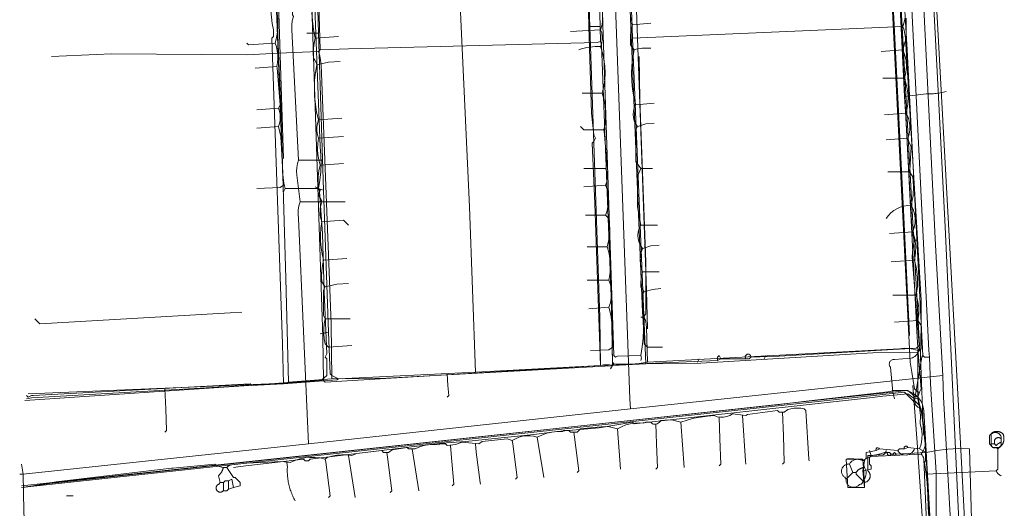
# Model space of a CAD drawing. Header units: inches. Extents: x 158416 to 160804, y 432611 to 437652.
# Tile 75 of 193: x 159041 to 159238, y 433882 to 433980. Entities that reach past the tile are written whole.
import ezdxf

# ---------------------------------------------------------------- set-up
doc = ezdxf.new("R2010")
doc.units = ezdxf.units.IN
doc.header["$MEASUREMENT"] = 0
doc.linetypes.add('COPIER_315', pattern=[0])
doc.linetypes.add('DASHDOT', pattern=[0])
for name, color, linetype in [('4.1-RIOOL-BESTAAND', 251, 'Continuous'), ('4.2-K&L-LAAGSPANNING', 10, 'Continuous'), ('4.2-K&L-LAGEDRUK GAS', 42, 'Continuous'), ('4.2-K&L-MIDDENSPANNING', 10, 'Continuous'), ('4.2-K&L-SIGNAAL KPN', 94, 'Continuous'), ('4.2-K&L-SIGNAAL UPC', 222, 'Continuous'), ('4.2-K&L-WATERLEIDING', 150, 'Continuous')]:
    doc.layers.add(name, color=color, linetype=linetype)

msp = doc.modelspace()

# ---------------------------------------------------------------- linework, layer by layer
at = {"layer": '4.1-RIOOL-BESTAAND', "linetype": 'COPIER_315', "lineweight": 0, "ltscale": 5}
msp.add_line((159097, 433951.67), (159101.67, 433951.67), dxfattribs=at)
for points in [[(159229.55, 433838.3, 0), (159225.82, 433904.34, 0), (159225.67, 433908.67, 0), (159224.18, 433934.66, 0), (159218.51, 434049.66, 0), (159217.33, 434076, 0), (159219.33, 434103.33, 0), (159219.49, 434106.99, 0), (159221.8, 434139.31, 0), (159224.77, 434147.97, 0), (159227.1, 434154.63, 0), (159228.2, 434158.69, 0), (159236, 434202.33, 0), (159236.85, 434204.57, 0), (159238, 434206.67, 0), (159238, 434207.33, 0), (159249.57, 434241.37, 0), (159314.6, 434384.37, 0), (159326.23, 434410.03, 0), (159326.69, 434411.23, 0), (159327.33, 434412.33, 0), (159327.67, 434413.33, 0)], [(159163.33, 433902, 0), (159163.19, 433903.98, 0), (159157.16, 434068.01, 0), (159157, 434075.33, 0), (159155.33, 434117.33, 0), (159155.18, 434120.99, 0), (159155, 434133.33, 0), (159172.13, 434224.97, 0), (159172.33, 434225.67, 0)], [(159099, 433895, 0), (159097, 433940, 0), (159096.92, 433940.84, 0), (159096.95, 433941.69, 0), (159097.09, 433942.52, 0), (159097.33, 433943.33, 0), (159096.67, 433948.67, 0), (159096.61, 433949.43, 0), (159096.65, 433950.19, 0), (159096.78, 433950.94, 0), (159097, 433951.67, 0), (159095.67, 433977.67, 0), (159095.65, 433978.57, 0), (159095.76, 433979.46, 0), (159096, 433980.33, 0), (159095.83, 433980.67, 0), (159092.83, 434067.01, 0), (159092.67, 434074.33, 0)], [(159097.33, 433943.33, 0), (159101.33, 433943.33, 0), (159101.67, 433943.67, 0)], [(159041.33, 433889, 0), (159042, 433889, 0), (159099, 433895, 0), (159163.33, 433902, 0), (159225.67, 433908.67, 0)], [(159088.67, 433825, 0), (159077, 433845, 0), (159061.33, 433860.67, 0), (159058.97, 433861.57, 0), (159056.63, 433862.6, 0), (159043.33, 433868.33, 0), (159042.67, 433869, 0), (159042.16, 433881.67, 0), (159042, 433889, 0), (159041.67, 433891, 0)]]:
    msp.add_polyline3d(points, dxfattribs=at)
at = {"layer": '4.2-K&L-LAAGSPANNING', "linetype": 'DASHDOT', "lineweight": 0, "ltscale": 2}
for p, q in [((159155, 433978.33), (159157.33, 433978.33)), ((159098.67, 433977), (159101, 433977)), ((159220, 433935.67), (159220.67, 433935.67)), ((159165.33, 433920.33), (159166, 433920.33)), ((159101.33, 433917), (159103, 433917.33)), ((159190, 433912), (159190.33, 433912.67)), ((159176.67, 433911.33), (159177, 433912)), ((159050.67, 433884.67), (159052, 433884.67))]:
    msp.add_line(p, q, dxfattribs=at)
for points in [[(159157.33, 433910.67, 0), (159156.16, 433943, 0), (159155.67, 433955, 0), (159156, 433955.33, 0), (159156.33, 433956, 0), (159155.95, 433956.71, 0), (159155.49, 433961.01, 0), (159155, 433978.33, 0), (159154.33, 434008.33, 0), (159154, 434023, 0), (159155.67, 434023, 0), (159155, 434043, 0), (159153.33, 434044, 0), (159144.67, 434044, 0), (159138.68, 434043.51, 0), (159135.99, 434043.49, 0), (159127.33, 434043, 0), (159128, 434021.67, 0)], [(159105, 433908, 0), (159103.67, 433908.67, 0), (159103.33, 433909, 0), (159103, 433917.33, 0), (159102, 433945.67, 0), (159101, 433977, 0), (159100.17, 434005.66, 0), (159100, 434006, 0), (159098.67, 434042, 0), (159096.33, 434042, 0)], [(159094, 433907, 0), (159093.83, 433915.01, 0), (159091.67, 433976, 0), (159092, 433976.33, 0), (159092, 433977.67, 0), (159091.75, 433978.9, 0), (159091.59, 433980.15, 0), (159091.5, 433981.41, 0), (159091.5, 433982.67, 0), (159090, 434031.33, 0)], [(159132.33, 433909.33, 0), (159131.17, 433942.33, 0), (159129.51, 433978.33, 0), (159128.67, 433995.67, 0)], [(159221, 433894, 0), (159221.31, 433894.97, 0), (159221.48, 433895.98, 0), (159221.51, 433897, 0), (159221.4, 433898.02, 0), (159221.15, 433899.01, 0), (159221.17, 433900.69, 0), (159221.01, 433902.36, 0), (159220.67, 433904, 0), (159220.67, 433913.67, 0), (159221, 433914, 0), (159219.67, 433930.67, 0), (159219.57, 433932.34, 0), (159219.68, 433934.02, 0), (159220, 433935.67, 0), (159219.57, 433936.97, 0), (159218.18, 433961.33, 0), (159218, 433964.33, 0), (159216.67, 433991.67, 0)], [(159166.67, 433911.33, 0), (159166.51, 433918.33, 0), (159166.45, 433918.84, 0), (159166.35, 433919.35, 0), (159166.2, 433919.85, 0), (159166, 433920.33, 0), (159166.07, 433920.63, 0), (159166.33, 433921, 0), (159166.33, 433931.33, 0), (159165.17, 433963.66, 0), (159165, 433972.33, 0)], [(159218, 433964.33, 0), (159222.35, 433964.85, 0), (159222.63, 433964.85, 0), (159222.92, 433964.85, 0), (159223.21, 433964.86, 0), (159223.5, 433964.87, 0), (159223.78, 433964.89, 0), (159224.07, 433964.92, 0), (159224.36, 433964.95, 0), (159224.64, 433964.99, 0), (159224.93, 433965.03, 0), (159225.21, 433965.08, 0), (159225.49, 433965.13, 0), (159225.77, 433965.19, 0), (159226.05, 433965.26, 0), (159226.33, 433965.33, 0)], [(159042.67, 433904.67, 0), (159043, 433904.33, 0), (159043.67, 433904.67, 0), (159044, 433904.67, 0), (159087.33, 433907, 0), (159087.67, 433906.67, 0), (159091.35, 433906.85, 0), (159094, 433907, 0), (159104.65, 433907.82, 0), (159105, 433908, 0), (159132.33, 433909.33, 0), (159157.33, 433910.67, 0), (159157.91, 433910.78, 0), (159158.5, 433910.82, 0), (159159.09, 433910.78, 0), (159159.67, 433910.67, 0), (159160, 433911, 0), (159161.67, 433910.91, 0), (159163.34, 433910.94, 0), (159165.01, 433911.08, 0), (159166.67, 433911.33, 0), (159217, 433914, 0), (159217.93, 433914.1, 0), (159218.86, 433914.08, 0), (159219.77, 433913.93, 0), (159220.67, 433913.67, 0)], [(159159.33, 433910, 0), (159159.67, 433910.67, 0), (159160, 433911, 0), (159159.67, 433911.33, 0), (159159.67, 433913, 0)], [(159126.67, 433904.33, 0), (159127, 433904.67, 0), (159126.81, 433906.68, 0), (159126.67, 433909, 0)], [(159070.33, 433897.33, 0), (159070.67, 433897.67, 0), (159070.49, 433902.01, 0), (159070.33, 433906, 0)], [(159084, 433890.33, 0), (159085.35, 433890.52, 0), (159098, 433892, 0), (159098.33, 433891.67, 0), (159099, 433891.67, 0), (159099.33, 433892, 0), (159125.65, 433895.14, 0), (159130.32, 433895.49, 0), (159144.02, 433896.86, 0), (159148.65, 433897.48, 0), (159157.03, 433898.22, 0), (159163.67, 433899.33, 0), (159164, 433899, 0), (159211.02, 433904.19, 0), (159213.68, 433904.52, 0), (159218.67, 433905, 0), (159219.77, 433904.2, 0), (159220.67, 433904, 0)], [(159210, 433891.67, 0), (159209.7, 433891.75, 0), (159209.4, 433891.82, 0), (159209.1, 433891.88, 0), (159208.79, 433891.93, 0), (159208.49, 433891.97, 0), (159208.18, 433892, 0), (159207.87, 433892.02, 0), (159207.57, 433892.04, 0), (159207.26, 433892.04, 0), (159206.95, 433892.04, 0), (159206.64, 433892.02, 0), (159206.33, 433892, 0), (159206.67, 433886.33, 0), (159210, 433886.33, 0), (159209.67, 433889.67, 0), (159210, 433891.67, 0), (159210.33, 433892.33, 0), (159210.33, 433893.33, 0), (159212.33, 433893.67, 0), (159213, 433894, 0), (159216.67, 433893.67, 0), (159217, 433894, 0), (159218, 433894, 0), (159217.97, 433894.05, 0), (159217.95, 433894.11, 0), (159217.94, 433894.17, 0), (159217.94, 433894.23, 0), (159217.95, 433894.29, 0), (159217.97, 433894.35, 0), (159217.99, 433894.4, 0), (159218.03, 433894.45, 0), (159218.07, 433894.49, 0), (159218.12, 433894.53, 0), (159218.17, 433894.55, 0), (159218.23, 433894.57, 0), (159218.29, 433894.58, 0), (159218.35, 433894.58, 0), (159218.41, 433894.57, 0), (159218.47, 433894.55, 0), (159218.52, 433894.52, 0), (159218.57, 433894.48, 0), (159218.61, 433894.44, 0), (159218.64, 433894.39, 0), (159218.67, 433894.33, 0)], [(159209.67, 433889.67, 0), (159211.33, 433890, 0), (159211.33, 433890.67, 0), (159211, 433891, 0), (159211, 433892.33, 0), (159211.33, 433892.67, 0), (159211, 433893.67, 0)], [(159211.33, 433892.67, 0), (159213.65, 433892.81, 0), (159213.69, 433892.82, 0), (159213.74, 433892.84, 0), (159213.78, 433892.86, 0), (159213.82, 433892.88, 0), (159213.86, 433892.9, 0), (159213.9, 433892.93, 0), (159213.94, 433892.95, 0), (159213.98, 433892.98, 0), (159214.01, 433893.01, 0), (159214.05, 433893.04, 0), (159214.08, 433893.08, 0), (159214.11, 433893.11, 0), (159214.14, 433893.15, 0), (159214.17, 433893.19, 0), (159214.19, 433893.23, 0), (159214.22, 433893.27, 0), (159214.24, 433893.31, 0), (159214.26, 433893.35, 0), (159214.28, 433893.39, 0), (159214.29, 433893.44, 0), (159214.3, 433893.48, 0), (159214.31, 433893.53, 0), (159214.32, 433893.57, 0), (159214.33, 433893.62, 0), (159214.33, 433893.67, 0)], [(159231.51, 433875.33, 0), (159231, 433894, 0), (159228.82, 433894.07, 0), (159226.64, 433893.98, 0), (159224.48, 433893.73, 0), (159222.33, 433893.33, 0), (159221, 433894, 0), (159218.67, 433894.33, 0), (159218, 433894, 0)], [(159222.83, 433881.01, 0), (159222.33, 433893.33, 0)]]:
    msp.add_polyline3d(points, dxfattribs=at)
for centre, radius, start, end in [((159103.28, 433951.3), 5.77, 239.2572, 257.1457), ((159212.65, 433893.87), 0.375, 20.3477, 212.7866), ((159218.25, 433894.64), 1.86, 211.6171, 339.8072)]:
    msp.add_arc(centre, radius, start, end, dxfattribs=at)
at = {"layer": '4.2-K&L-LAGEDRUK GAS', "linetype": 'Continuous', "lineweight": 0, "ltscale": 15}
for p, q in [((159094.33, 433946), (159101, 433946)), ((159222.33, 433889), (159236.33, 433889.67))]:
    msp.add_line(p, q, dxfattribs=at)
for points in [[(159224.17, 433856.66, 0), (159222.51, 433887.32, 0), (159222.33, 433889, 0), (159222, 433891.33, 0), (159222.17, 433891.67, 0), (159222.17, 433894.87, 0), (159221.92, 433898.06, 0), (159221.42, 433901.22, 0), (159220.67, 433904.33, 0), (159221, 433905.33, 0), (159221.33, 433906, 0), (159220.82, 433912.35, 0), (159220.51, 433916.32, 0), (159214.51, 434034.33, 0), (159214.49, 434034.67, 0), (159213.35, 434072.32, 0), (159213, 434073, 0), (159213.33, 434083, 0), (159214.67, 434118.67, 0)], [(159094, 433945.33, 0), (159094.33, 433946, 0), (159094.09, 433947.07, 0), (159093.92, 433948.15, 0), (159093.84, 433949.24, 0), (159093.83, 433950.34, 0), (159089.33, 434066.33, 0), (159089.4, 434066.98, 0), (159089.37, 434067.64, 0), (159089.25, 434068.28, 0), (159089.03, 434068.9, 0), (159088.72, 434069.47, 0), (159088.33, 434070, 0), (159052.67, 434070, 0), (159052.33, 434069.67, 0)], [(159165.33, 433912.67, 0), (159160.68, 433912.51, 0), (159160.33, 433912.33, 0), (159160, 433912.67, 0), (159156.49, 434016.67, 0), (159156, 434027.67, 0), (159156, 434029.33, 0), (159155.17, 434060, 0), (159155.17, 434061.3, 0), (159155.05, 434062.59, 0), (159154.82, 434063.87, 0), (159154.46, 434065.12, 0), (159154, 434066.33, 0), (159154.33, 434068, 0), (159154.1, 434068.37, 0), (159153, 434070.33, 0), (159152, 434071.33, 0), (159146.66, 434071.16, 0), (159098, 434070.33, 0), (159097.53, 434069.86, 0), (159097.15, 434069.32, 0), (159097, 434066.67, 0)], [(159042.67, 433904, 0), (159043.69, 433904.2, 0), (159084.34, 433906.51, 0), (159089.68, 433906.84, 0), (159101.65, 433907.82, 0), (159102.67, 433908.67, 0), (159102.67, 433912, 0), (159102.33, 433912.33, 0), (159102.67, 433913, 0), (159102.16, 433925.34, 0), (159101.82, 433937.01, 0), (159101.19, 433945.32, 0), (159101, 433946, 0), (159101.28, 433947.65, 0), (159101.45, 433949.32, 0), (159101.52, 433950.99, 0), (159101.48, 433952.66, 0), (159101.33, 433954.33, 0), (159097.12, 434063.7, 0), (159097, 434064.67, 0), (159097, 434066, 0), (159097.33, 434066.33, 0)], [(159165.33, 433911.67, 0), (159165.4, 433911.83, 0), (159165.45, 433911.99, 0), (159165.46, 433912.17, 0), (159165.45, 433912.34, 0), (159165.4, 433912.51, 0), (159165.33, 433912.67, 0), (159165.62, 433914.38, 0), (159165.8, 433916.12, 0), (159165.87, 433917.86, 0), (159165.82, 433919.6, 0), (159165.67, 433921.33, 0), (159159.84, 434064.66, 0)], [(159221, 433905.33, 0), (159220.67, 433905.33, 0), (159220, 433906, 0), (159219.47, 433909.36, 0), (159219.14, 433911.35, 0), (159213.16, 434030.34, 0)], [(159041.67, 433886.67, 0), (159071.65, 433889.82, 0), (159193.02, 433902.86, 0), (159198.35, 433903.52, 0), (159215.31, 433905.47, 0), (159215.67, 433905.67, 0), (159218.67, 433905.67, 0), (159220.1, 433904.49, 0), (159220.67, 433904.33, 0)], [(159237.33, 433888.67, 0), (159237.24, 433888.7, 0), (159237.14, 433888.75, 0), (159237.05, 433888.8, 0), (159236.96, 433888.85, 0), (159236.88, 433888.92, 0), (159236.8, 433888.98, 0), (159236.72, 433889.05, 0), (159236.65, 433889.13, 0), (159236.58, 433889.21, 0), (159236.52, 433889.29, 0), (159236.47, 433889.38, 0), (159236.42, 433889.47, 0), (159236.37, 433889.57, 0), (159236.33, 433889.67, 0), (159236.67, 433890, 0), (159236.67, 433894, 0), (159237.33, 433894.67, 0), (159237.33, 433895.33, 0), (159237.33, 433896, 0), (159237.34, 433896.09, 0), (159237.34, 433896.18, 0), (159237.33, 433896.27, 0), (159237.31, 433896.36, 0), (159237.29, 433896.44, 0), (159237.26, 433896.53, 0), (159237.23, 433896.61, 0), (159237.19, 433896.69, 0), (159237.14, 433896.77, 0), (159237.09, 433896.84, 0), (159237.03, 433896.91, 0), (159236.97, 433896.97, 0), (159236.9, 433897.03, 0), (159236.83, 433897.09, 0), (159236.75, 433897.14, 0), (159236.67, 433897.18, 0), (159236.59, 433897.22, 0), (159236.51, 433897.25, 0), (159236.42, 433897.27, 0), (159236.33, 433897.29, 0), (159236.24, 433897.3, 0), (159236.15, 433897.31, 0), (159236.06, 433897.31, 0), (159235.98, 433897.3, 0), (159235.89, 433897.28, 0), (159235.8, 433897.26, 0), (159235.71, 433897.23, 0), (159235.63, 433897.2, 0), (159235.55, 433897.16, 0), (159235.48, 433897.11, 0), (159235.4, 433897.06, 0), (159235.33, 433897, 0), (159235.33, 433895, 0), (159236, 433895, 0), (159236, 433895.33, 0), (159235.99, 433895.4, 0), (159235.98, 433895.47, 0), (159235.98, 433895.55, 0), (159235.98, 433895.62, 0), (159236, 433895.69, 0), (159236.01, 433895.76, 0), (159236.04, 433895.82, 0), (159236.07, 433895.89, 0), (159236.11, 433895.95, 0), (159236.15, 433896, 0), (159236.2, 433896.06, 0), (159236.25, 433896.11, 0), (159236.31, 433896.15, 0), (159236.37, 433896.19, 0), (159236.43, 433896.22, 0), (159236.5, 433896.24, 0), (159236.57, 433896.26, 0), (159236.64, 433896.28, 0), (159236.71, 433896.28, 0), (159236.78, 433896.28, 0), (159236.85, 433896.28, 0), (159236.92, 433896.26, 0), (159236.99, 433896.24, 0), (159237.05, 433896.22, 0), (159237.12, 433896.18, 0), (159237.18, 433896.15, 0), (159237.23, 433896.1, 0), (159237.29, 433896.05, 0), (159237.33, 433896, 0)], [(159236.67, 433894, 0), (159236.33, 433894.33, 0), (159236.31, 433894.32, 0), (159236.29, 433894.31, 0), (159236.26, 433894.3, 0), (159236.24, 433894.28, 0), (159236.22, 433894.27, 0), (159236.19, 433894.27, 0), (159236.17, 433894.26, 0), (159236.14, 433894.25, 0), (159236.12, 433894.25, 0), (159236.09, 433894.24, 0), (159236.06, 433894.24, 0), (159236.04, 433894.23, 0), (159236.01, 433894.23, 0), (159235.99, 433894.23, 0), (159235.96, 433894.23, 0), (159235.93, 433894.23, 0), (159235.91, 433894.24, 0), (159235.88, 433894.24, 0), (159235.86, 433894.24, 0), (159235.83, 433894.25, 0), (159235.81, 433894.26, 0), (159235.78, 433894.26, 0), (159235.76, 433894.27, 0), (159235.73, 433894.28, 0), (159235.71, 433894.29, 0), (159235.68, 433894.3, 0), (159235.66, 433894.31, 0), (159235.64, 433894.33, 0), (159235.62, 433894.34, 0), (159235.6, 433894.36, 0), (159235.57, 433894.37, 0), (159235.55, 433894.39, 0), (159235.53, 433894.41, 0), (159235.52, 433894.42, 0), (159235.5, 433894.44, 0), (159235.48, 433894.46, 0), (159235.46, 433894.48, 0), (159235.45, 433894.5, 0), (159235.43, 433894.53, 0), (159235.42, 433894.55, 0), (159235.41, 433894.57, 0), (159235.39, 433894.59, 0), (159235.38, 433894.62, 0), (159235.37, 433894.64, 0), (159235.36, 433894.67, 0), (159235.35, 433894.69, 0), (159235.35, 433894.72, 0), (159235.34, 433894.74, 0), (159235.34, 433894.77, 0), (159235.33, 433894.79, 0), (159235.33, 433894.82, 0), (159235.33, 433894.84, 0), (159235.32, 433894.87, 0), (159235.32, 433894.9, 0), (159235.32, 433894.92, 0), (159235.33, 433894.95, 0), (159235.33, 433894.97, 0), (159235.33, 433895, 0)], [(159236, 433895, 0), (159236.33, 433894.67, 0), (159236.36, 433894.7, 0), (159236.38, 433894.73, 0), (159236.4, 433894.76, 0), (159236.43, 433894.8, 0), (159236.45, 433894.83, 0), (159236.48, 433894.86, 0), (159236.51, 433894.89, 0), (159236.53, 433894.91, 0), (159236.56, 433894.94, 0), (159236.59, 433894.97, 0), (159236.62, 433894.99, 0), (159236.65, 433895.02, 0), (159236.68, 433895.04, 0), (159236.72, 433895.07, 0), (159236.75, 433895.09, 0), (159236.78, 433895.11, 0), (159236.82, 433895.13, 0), (159236.85, 433895.16, 0), (159236.88, 433895.17, 0), (159236.92, 433895.19, 0), (159236.96, 433895.21, 0), (159236.99, 433895.23, 0), (159237.03, 433895.24, 0), (159237.07, 433895.26, 0), (159237.1, 433895.27, 0), (159237.14, 433895.28, 0), (159237.18, 433895.3, 0), (159237.22, 433895.31, 0), (159237.26, 433895.32, 0), (159237.29, 433895.33, 0), (159237.33, 433895.33, 0)]]:
    msp.add_polyline3d(points, dxfattribs=at)
at = {"layer": '4.2-K&L-MIDDENSPANNING', "linetype": 'Continuous', "lineweight": 0, "ltscale": 1.75}
for points in [[(159220, 433903, 0), (159220.33, 433903.33, 0), (159220, 433903.67, 0), (159221.46, 433912.31, 0), (159221.67, 433912.67, 0), (159218.51, 433973.66, 0), (159217.15, 433997.01, 0), (159215.85, 434015.66, 0), (159214.84, 434047, 0), (159214, 434079.67, 0), (159214.16, 434087.99, 0), (159216.82, 434126.66, 0), (159218.48, 434142.32, 0), (159220.86, 434159.02, 0), (159221.14, 434160.64, 0), (159222.78, 434167.97, 0), (159229.54, 434195.03, 0), (159229.67, 434196.33, 0), (159230.12, 434198.64, 0), (159230.67, 434200.67, 0), (159230.33, 434203.33, 0), (159230.67, 434203.67, 0)], [(159224.33, 433872, 0), (159224.33, 433889.33, 0), (159223.18, 433906.99, 0), (159223, 433912.33, 0), (159222.87, 433913.64, 0), (159215.83, 434055.34, 0), (159215.67, 434079.33, 0), (159215.33, 434079.67, 0), (159216.16, 434097.66, 0)], [(159233.67, 433811, 0), (159228.84, 433901.32, 0), (159224.18, 433986.32, 0), (159223.16, 434001.01, 0), (159222.83, 434011.01, 0), (159220.51, 434069.66, 0), (159220.33, 434081, 0), (159220.82, 434086.66, 0), (159221.16, 434093.33, 0)], [(159223, 433912.33, 0), (159222, 433912.33, 0), (159221.67, 433912.67, 0)], [(159041.67, 433886.33, 0), (159218, 433905.33, 0), (159219.67, 433903.67, 0), (159220, 433903, 0), (159220.33, 433902.67, 0), (159220.67, 433902.33, 0), (159221.33, 433902, 0)], [(159215.67, 433893, 0), (159216, 433893.33, 0), (159216.33, 433893, 0), (159222.33, 433893.33, 0), (159221.81, 433898.02, 0), (159221.33, 433902, 0), (159221, 433902.67, 0), (159220.67, 433903, 0), (159220.33, 433903.33, 0)], [(159210, 433887.33, 0), (159210.08, 433887.35, 0), (159210.16, 433887.36, 0), (159210.24, 433887.39, 0), (159210.31, 433887.41, 0), (159210.39, 433887.45, 0), (159210.46, 433887.48, 0), (159210.53, 433887.52, 0), (159210.59, 433887.57, 0), (159210.66, 433887.62, 0), (159210.72, 433887.67, 0), (159210.78, 433887.73, 0), (159210.83, 433887.79, 0), (159210.88, 433887.85, 0), (159210.93, 433887.92, 0), (159210.97, 433887.99, 0), (159211.01, 433888.06, 0), (159211.04, 433888.13, 0), (159211.07, 433888.2, 0), (159211.1, 433888.28, 0), (159211.12, 433888.36, 0), (159211.13, 433888.44, 0), (159211.14, 433888.52, 0), (159211.15, 433888.6, 0), (159211.15, 433888.68, 0), (159211.14, 433888.76, 0), (159211.13, 433888.84, 0), (159211.12, 433888.92, 0), (159211.1, 433889, 0), (159211.08, 433889.08, 0), (159211.05, 433889.15, 0), (159211.01, 433889.23, 0), (159210.98, 433889.3, 0), (159210.93, 433889.37, 0), (159210.89, 433889.43, 0), (159210.84, 433889.5, 0), (159210.78, 433889.56, 0), (159210.73, 433889.61, 0), (159210.67, 433889.67, 0), (159210.67, 433892.67, 0), (159210.87, 433892.67, 0), (159211.07, 433892.68, 0), (159211.27, 433892.69, 0), (159211.47, 433892.71, 0), (159211.67, 433892.73, 0), (159211.87, 433892.75, 0), (159212.07, 433892.78, 0), (159212.27, 433892.82, 0), (159212.46, 433892.86, 0), (159212.66, 433892.9, 0), (159212.86, 433892.95, 0), (159213.05, 433893, 0), (159213.24, 433893.06, 0), (159213.43, 433893.12, 0), (159213.62, 433893.19, 0), (159213.81, 433893.26, 0), (159214, 433893.33, 0), (159215, 433893.33, 0), (159215.33, 433893, 0), (159215.67, 433893, 0), (159216, 433892.67, 0), (159216.33, 433893, 0)]]:
    msp.add_polyline3d(points, dxfattribs=at)
for points in [[(159237, 433894.33, 0), (159237.06, 433894.38, 0), (159237.11, 433894.42, 0), (159237.17, 433894.47, 0), (159237.22, 433894.52, 0), (159237.27, 433894.57, 0), (159237.32, 433894.63, 0), (159237.37, 433894.68, 0), (159237.41, 433894.74, 0), (159237.46, 433894.8, 0), (159237.5, 433894.86, 0), (159237.54, 433894.92, 0), (159237.58, 433894.98, 0), (159237.61, 433895.04, 0), (159237.65, 433895.11, 0), (159237.68, 433895.17, 0), (159237.71, 433895.24, 0), (159237.73, 433895.31, 0), (159237.76, 433895.37, 0), (159237.78, 433895.44, 0), (159237.8, 433895.51, 0), (159237.82, 433895.58, 0), (159237.83, 433895.65, 0), (159237.85, 433895.73, 0), (159237.86, 433895.8, 0), (159237.86, 433895.87, 0), (159237.87, 433895.94, 0), (159237.87, 433896.01, 0), (159237.87, 433896.09, 0), (159237.87, 433896.16, 0), (159237.87, 433896.23, 0), (159237.86, 433896.3, 0), (159237.85, 433896.38, 0), (159237.84, 433896.45, 0), (159237.83, 433896.52, 0), (159237.81, 433896.59, 0), (159237.79, 433896.66, 0), (159237.77, 433896.73, 0), (159237.75, 433896.8, 0), (159237.72, 433896.87, 0), (159237.7, 433896.93, 0), (159237.67, 433897, 0), (159237.62, 433897.05, 0), (159237.57, 433897.09, 0), (159237.52, 433897.13, 0), (159237.47, 433897.17, 0), (159237.42, 433897.21, 0), (159237.37, 433897.25, 0), (159237.31, 433897.28, 0), (159237.25, 433897.31, 0), (159237.2, 433897.34, 0), (159237.14, 433897.37, 0), (159237.08, 433897.39, 0), (159237.02, 433897.41, 0), (159236.96, 433897.43, 0), (159236.89, 433897.45, 0), (159236.83, 433897.47, 0), (159236.77, 433897.48, 0), (159236.7, 433897.49, 0), (159236.64, 433897.5, 0), (159236.57, 433897.51, 0), (159236.51, 433897.51, 0), (159236.44, 433897.51, 0), (159236.38, 433897.51, 0), (159236.31, 433897.5, 0), (159236.25, 433897.5, 0), (159236.19, 433897.49, 0), (159236.12, 433897.48, 0), (159236.06, 433897.46, 0), (159236, 433897.44, 0), (159235.93, 433897.43, 0), (159235.87, 433897.4, 0), (159235.81, 433897.38, 0), (159235.75, 433897.35, 0), (159235.7, 433897.33, 0), (159235.64, 433897.3, 0), (159235.58, 433897.26, 0), (159235.53, 433897.23, 0), (159235.47, 433897.19, 0), (159235.42, 433897.15, 0), (159235.37, 433897.11, 0), (159235.32, 433897.07, 0), (159235.28, 433897.02, 0), (159235.23, 433896.98, 0), (159235.19, 433896.93, 0), (159235.15, 433896.88, 0), (159235.11, 433896.83, 0), (159235.07, 433896.78, 0), (159235.03, 433896.72, 0), (159235, 433896.67, 0), (159235, 433895, 0), (159235.67, 433894.33, 0)], [(159210, 433886.33, 0), (159210, 433887.33, 0), (159209.67, 433892, 0), (159206.33, 433892, 0), (159206.67, 433886.33, 0)]]:
    msp.add_polyline3d(points, close=True, dxfattribs=at)
msp.add_arc((159214.96, 433893.09), 0.382, 140.88, 346.0067, dxfattribs=at)
at = {"layer": '4.2-K&L-SIGNAAL KPN', "linetype": 'Continuous', "lineweight": 0, "ltscale": 1.75}
msp.add_line((159163.67, 433976), (159217.67, 433978.33), dxfattribs=at)
for points in [[(159095, 433907.33, 0), (159094.5, 433928, 0), (159093.49, 433962.34, 0), (159093, 433973, 0), (159089.84, 434063.33, 0), (159089.79, 434064.6, 0), (159089.63, 434065.86, 0), (159089.37, 434067.11, 0), (159089.01, 434068.33, 0), (159088.55, 434069.52, 0), (159088, 434070.67, 0)], [(159103.67, 433908, 0), (159103.51, 433919, 0), (159101.51, 433970.66, 0), (159101.42, 433971.57, 0), (159101.25, 433972.46, 0), (159101, 433973.33, 0), (159101.33, 433973.67, 0), (159100.83, 433992.01, 0), (159097.67, 434069, 0), (159098.67, 434071, 0)], [(159159.67, 433910.67, 0), (159159.49, 433922.67, 0), (159157.51, 433974.66, 0), (159157.33, 433975.33, 0), (159156.5, 434009, 0), (159154.07, 434067.7, 0), (159151.67, 434071.33, 0)], [(159166.33, 433911, 0), (159163.67, 433976, 0), (159161.83, 434028.67, 0), (159160.51, 434059.99, 0), (159160.33, 434060.33, 0), (159160.33, 434068.67, 0), (159160.67, 434069, 0), (159162.03, 434070.6, 0), (159162.93, 434071.37, 0), (159163, 434071.67, 0)], [(159216, 433904, 0), (159215.67, 433905.33, 0), (159215.19, 433910.31, 0), (159215.1, 433910.43, 0), (159215.03, 433910.57, 0), (159214.98, 433910.71, 0), (159214.95, 433910.86, 0), (159214.95, 433911.01, 0), (159214.98, 433911.16, 0), (159215.03, 433911.3, 0), (159215.1, 433911.44, 0), (159215.19, 433911.56, 0), (159215.3, 433911.66, 0), (159215.43, 433911.75, 0), (159215.57, 433911.81, 0), (159215.71, 433911.85, 0), (159215.86, 433911.86, 0), (159216.01, 433911.85, 0), (159219.32, 433912.15, 0), (159219.58, 433912.21, 0), (159219.83, 433912.31, 0), (159220.06, 433912.46, 0), (159220.27, 433912.64, 0), (159220.44, 433912.85, 0), (159220.57, 433913.08, 0), (159220.67, 433913.33, 0), (159221, 433913.67, 0), (159221.33, 433914, 0), (159221.33, 433923.67, 0), (159218.51, 433970.32, 0), (159218.18, 433975.99, 0), (159218.09, 433976.79, 0), (159217.92, 433977.57, 0), (159217.67, 433978.33, 0), (159217.95, 433979.2, 0), (159218.13, 433980.09, 0)], [(159101.33, 433973.67, 0), (159107.01, 433973.84, 0), (159156.65, 433975.15, 0), (159157.33, 433975.33, 0)], [(159047.67, 433972.33, 0), (159059.66, 433972.83, 0), (159086.67, 433972.67, 0), (159093, 433973, 0), (159101, 433973.33, 0)], [(159043, 433905, 0), (159046.34, 433905.17, 0), (159094.32, 433907.15, 0), (159095, 433907.33, 0), (159103.67, 433908, 0), (159114.66, 433908.16, 0), (159159.37, 433910.6, 0), (159159.67, 433910.67, 0), (159166.33, 433911, 0), (159177.33, 433911.16, 0), (159211.67, 433913.17, 0), (159220.67, 433913.33, 0)], [(159225.16, 433844.68, 0), (159221.84, 433901.66, 0), (159221.74, 433902.37, 0), (159221.52, 433903.05, 0), (159221.2, 433903.69, 0), (159220.77, 433904.26, 0), (159220.26, 433904.76, 0), (159219.67, 433905.17, 0), (159219.02, 433905.47, 0), (159218.33, 433905.67, 0), (159215.67, 433905.33, 0), (159208.02, 433904.52, 0), (159047.31, 433887.14, 0), (159041.67, 433886.33, 0)]]:
    msp.add_polyline3d(points, dxfattribs=at)
at = {"layer": '4.2-K&L-SIGNAAL UPC', "linetype": 'Continuous', "lineweight": 0, "ltscale": 1.75}
for p, q in [((159151.33, 433977.33), (159157.33, 433977.67)), ((159163.67, 433978.67), (159167.33, 433979)), ((159100.33, 433976), (159105, 433976.33)), ((159213.33, 433973.33), (159217.67, 433973.67)), ((159088.33, 433970), (159092.67, 433970.33)), ((159213.67, 433968), (159218, 433968)), ((159153.67, 433965), (159157.67, 433965)), ((159088.67, 433961.67), (159093, 433962)), ((159164.33, 433962.67), (159168, 433963)), ((159101, 433959.67), (159105.67, 433960)), ((159214, 433960.67), (159218.33, 433961)), ((159088.67, 433958), (159093, 433958.33)), ((159101, 433956), (159106, 433956.33)), ((159214.33, 433955.67), (159218.67, 433956)), ((159101.33, 433950.67), (159106, 433951)), ((159154, 433950), (159158.33, 433950)), ((159165.33, 433950), (159167.67, 433950)), ((159214.67, 433949.33), (159219, 433949.33)), ((159154, 433946.33), (159158.33, 433946.67)), ((159101.67, 433943.33), (159106.33, 433943.33)), ((159154.33, 433940.67), (159158.33, 433940.67)), ((159165.33, 433938.67), (159168.67, 433938.67)), ((159215, 433937), (159219.67, 433937.33)), ((159154.67, 433934.33), (159158.67, 433934.33)), ((159102, 433931.67), (159106.67, 433932)), ((159215.33, 433931.33), (159220, 433931.67)), ((159165.67, 433929.33), (159169, 433929.33)), ((159154.67, 433927.67), (159159, 433927.67)), ((159215.67, 433924.67), (159220.33, 433924.67)), ((159155, 433922), (159159, 433922.33)), ((159102.33, 433920), (159107.33, 433920)), ((159216, 433919.33), (159220.67, 433919.67)), ((159174, 433890.33), (159173.33, 433899.33)), ((159161.33, 433890), (159160.67, 433898)), ((159146, 433888.33), (159144.67, 433896.33)), ((159121, 433885.67), (159119.67, 433894)), ((159108.33, 433884.33), (159107, 433892.67)), ((159207.67, 433889.33), (159207, 433891)), ((159082, 433885.67), (159082, 433887.33)), ((159083, 433886), (159083, 433887.67))]:
    msp.add_line(p, q, dxfattribs=at)
for points in [[(159088.67, 433946, 0), (159093.32, 433946.15, 0), (159094, 433946.67, 0), (159093.46, 433956.36, 0), (159093, 433958.33, 0), (159093.2, 433958.93, 0), (159093.33, 433959.54, 0), (159093.37, 433960.17, 0), (159093.33, 433960.79, 0), (159093.2, 433961.41, 0), (159093, 433962, 0), (159093.33, 433962.67, 0), (159092.73, 433970.03, 0), (159092.67, 433970.33, 0), (159092.81, 433971.11, 0), (159092.88, 433971.9, 0), (159092.86, 433972.69, 0), (159092.77, 433973.48, 0), (159092.59, 433974.25, 0), (159092.33, 433975, 0), (159092.6, 433976.09, 0), (159092.78, 433977.2, 0), (159092.87, 433978.31, 0), (159092.89, 433979.44, 0), (159092.82, 433980.56, 0)], [(159107.67, 433914.67, 0), (159103, 433914.33, 0), (159102.33, 433915, 0), (159102.15, 433915.99, 0), (159102.05, 433917, 0), (159102.05, 433918, 0), (159102.15, 433919.01, 0), (159102.33, 433920, 0), (159102, 433920.67, 0), (159102, 433925.67, 0), (159102.33, 433926.33, 0), (159101.67, 433927.33, 0), (159101.6, 433928.42, 0), (159101.64, 433929.51, 0), (159101.77, 433930.6, 0), (159102, 433931.67, 0), (159101.72, 433932.92, 0), (159101.52, 433934.2, 0), (159101.42, 433935.48, 0), (159101.41, 433936.77, 0), (159101.49, 433938.06, 0), (159101.67, 433939.33, 0), (159101.46, 433939.98, 0), (159101.34, 433940.65, 0), (159101.3, 433941.33, 0), (159101.34, 433942.01, 0), (159101.46, 433942.68, 0), (159101.67, 433943.33, 0), (159101.52, 433943.81, 0), (159101.29, 433944.26, 0), (159101, 433944.67, 0), (159101.33, 433945.67, 0), (159101, 433946, 0), (159100.92, 433947.17, 0), (159100.95, 433948.35, 0), (159101.09, 433949.52, 0), (159101.33, 433950.67, 0), (159101.06, 433951.71, 0), (159100.89, 433952.78, 0), (159100.82, 433953.85, 0), (159100.86, 433954.93, 0), (159101, 433956, 0), (159100.78, 433956.72, 0), (159100.67, 433957.46, 0), (159100.67, 433958.21, 0), (159100.78, 433958.95, 0), (159101, 433959.67, 0), (159100.63, 433961.21, 0), (159100.37, 433962.78, 0), (159100.22, 433964.35, 0), (159100.17, 433965.94, 0), (159100.23, 433967.53, 0), (159100.39, 433969.1, 0), (159100.67, 433970.67, 0), (159100.52, 433971.14, 0), (159100.29, 433971.59, 0), (159100, 433972, 0), (159099.95, 433973.01, 0), (159100, 433974.01, 0), (159100.12, 433975.01, 0), (159100.33, 433976, 0), (159100.03, 433977.7, 0), (159099.8, 433979.41, 0), (159099.67, 433981.12, 0)], [(159155.33, 433913.67, 0), (159158.99, 433913.82, 0), (159159.67, 433914.33, 0), (159159.75, 433915.94, 0), (159159.72, 433917.56, 0), (159159.58, 433919.16, 0), (159159.34, 433920.76, 0), (159159, 433922.33, 0), (159159.28, 433923.2, 0), (159159.45, 433924.09, 0), (159159.51, 433925, 0), (159159.45, 433925.91, 0), (159159.28, 433926.8, 0), (159159, 433927.67, 0), (159159.2, 433928.78, 0), (159159.29, 433929.9, 0), (159159.29, 433931.02, 0), (159159.18, 433932.14, 0), (159158.97, 433933.25, 0), (159158.67, 433934.33, 0), (159158.93, 433935.45, 0), (159159.09, 433936.58, 0), (159159.16, 433937.72, 0), (159159.13, 433938.86, 0), (159159, 433940, 0), (159158.33, 433940.67, 0), (159158.61, 433941.5, 0), (159158.79, 433942.36, 0), (159158.88, 433943.23, 0), (159158.88, 433944.11, 0), (159158.79, 433944.98, 0), (159158.61, 433945.83, 0), (159158.33, 433946.67, 0), (159158.55, 433947.32, 0), (159158.66, 433947.99, 0), (159158.66, 433948.68, 0), (159158.55, 433949.35, 0), (159158.33, 433950, 0), (159158.67, 433950.67, 0), (159158.07, 433957.37, 0), (159158, 433957.67, 0), (159158.22, 433958.89, 0), (159158.33, 433960.12, 0), (159158.33, 433961.36, 0), (159158.22, 433962.59, 0), (159157.99, 433963.81, 0), (159157.67, 433965, 0), (159157.96, 433966.32, 0), (159158.15, 433967.66, 0), (159158.21, 433969.01, 0), (159158.17, 433970.37, 0), (159158, 433971.71, 0), (159157.72, 433973.04, 0), (159157.33, 433974.33, 0), (159157.55, 433974.98, 0), (159157.66, 433975.66, 0), (159157.66, 433976.34, 0), (159157.55, 433977.02, 0), (159157.33, 433977.67, 0), (159157.58, 433978.44, 0), (159157.73, 433979.25, 0), (159157.76, 433980.07, 0)], [(159169.67, 433914.33, 0), (159166.67, 433914.33, 0), (159166, 433915, 0), (159165.67, 433924.67, 0), (159166, 433925.33, 0), (159165.33, 433926.33, 0), (159165.36, 433927.34, 0), (159165.47, 433928.34, 0), (159165.67, 433929.33, 0), (159165.42, 433930.09, 0), (159165.27, 433930.87, 0), (159165.22, 433931.67, 0), (159165.27, 433932.46, 0), (159165.42, 433933.24, 0), (159165.67, 433934, 0), (159165.28, 433934.59, 0), (159165, 433935.24, 0), (159164.83, 433935.93, 0), (159164.78, 433936.64, 0), (159164.85, 433937.34, 0), (159165.04, 433938.02, 0), (159165.33, 433938.67, 0), (159165.27, 433938.97, 0), (159164.67, 433942.33, 0), (159164.67, 433948.67, 0), (159164.96, 433949.07, 0), (159165.18, 433949.52, 0), (159165.33, 433950, 0), (159164.6, 433950.97, 0), (159164.33, 433951.33, 0), (159164.33, 433957.67, 0), (159164.67, 433958.33, 0), (159164.3, 433958.88, 0), (159164.03, 433959.48, 0), (159163.87, 433960.12, 0), (159163.82, 433960.78, 0), (159163.88, 433961.43, 0), (159164.05, 433962.07, 0), (159164.33, 433962.67, 0), (159163.98, 433964.21, 0), (159163.72, 433965.78, 0), (159163.57, 433967.36, 0), (159163.52, 433968.94, 0), (159163.58, 433970.53, 0), (159163.74, 433972.1, 0), (159164, 433973.67, 0), (159163.33, 433974.67, 0), (159163.29, 433975.67, 0), (159163.33, 433976.68, 0), (159163.46, 433977.68, 0), (159163.67, 433978.67, 0), (159163.37, 433980.09, 0)], [(159222.49, 433877.68, 0), (159221.84, 433891.99, 0), (159221.77, 433892.27, 0), (159221.66, 433892.53, 0), (159221.51, 433892.78, 0), (159221.33, 433893, 0), (159221.69, 433893.5, 0), (159221.95, 433894.04, 0), (159222.13, 433894.63, 0), (159222.2, 433895.23, 0), (159222.18, 433895.84, 0), (159222.05, 433896.44, 0), (159221.83, 433897.01, 0), (159221.18, 433912.32, 0), (159221.33, 433918.67, 0), (159220.67, 433919.67, 0), (159220.87, 433920.92, 0), (159220.88, 433922.19, 0), (159220.7, 433923.45, 0), (159220.33, 433924.67, 0), (159220.6, 433926.42, 0), (159220.63, 433928.19, 0), (159220.43, 433929.95, 0), (159220, 433931.67, 0), (159220.23, 433933.09, 0), (159220.26, 433934.52, 0), (159220.07, 433935.95, 0), (159219.67, 433937.33, 0), (159219.96, 433938.21, 0), (159220.11, 433939.12, 0), (159220.12, 433940.04, 0), (159220, 433940.95, 0), (159219.73, 433941.83, 0), (159219.33, 433942.67, 0), (159219.72, 433944.53, 0), (159219.83, 433946.43, 0), (159219.67, 433948.33, 0), (159219, 433949.33, 0), (159219.07, 433949.63, 0), (159219.33, 433954.33, 0), (159218.93, 433955.14, 0), (159218.67, 433956, 0), (159218.94, 433956.82, 0), (159219.08, 433957.67, 0), (159219.09, 433958.54, 0), (159218.97, 433959.4, 0), (159218.71, 433960.22, 0), (159218.33, 433961, 0), (159218.66, 433962.75, 0), (159218.71, 433964.53, 0), (159218.49, 433966.29, 0), (159218, 433968, 0), (159218.27, 433969.13, 0), (159218.38, 433970.28, 0), (159218.31, 433971.44, 0), (159218.07, 433972.58, 0), (159217.67, 433973.67, 0), (159218.12, 433975.3, 0), (159218.33, 433975.67, 0), (159218.33, 433980, 0)], [(159086.67, 433975, 0), (159087, 433974.67, 0), (159090.02, 433974.86, 0), (159092.33, 433975, 0)], [(159100.67, 433970.67, 0), (159100.97, 433970.73, 0), (159103.02, 433971.19, 0), (159105.33, 433971.33, 0)], [(159158, 433957.67, 0), (159154, 433957.67, 0), (159153.33, 433958.33, 0)], [(159164.67, 433958.33, 0), (159164.97, 433958.4, 0), (159166.36, 433958.86, 0), (159168, 433959, 0)], [(159107, 433938.67, 0), (159106, 433939.67, 0), (159103.31, 433939.47, 0), (159101.67, 433939.33, 0)], [(159165.67, 433934, 0), (159165.97, 433934.07, 0), (159167.36, 433934.53, 0), (159169, 433934.67, 0)], [(159102.33, 433926.33, 0), (159102.63, 433926.4, 0), (159104.68, 433926.86, 0), (159107, 433927, 0)], [(159166, 433925.33, 0), (159166.3, 433925.4, 0), (159167.69, 433925.86, 0), (159169.33, 433926, 0)], [(159044.33, 433920, 0), (159045.33, 433919, 0), (159083.35, 433921.19, 0), (159085.67, 433921.33, 0)], [(159042, 433886.33, 0), (159048.64, 433887.47, 0), (159071.65, 433890.15, 0), (159072.01, 433890.18, 0), (159080.33, 433891, 0), (159080.7, 433890.73, 0), (159081.16, 433890.52, 0), (159081.65, 433890.38, 0), (159082.16, 433890.32, 0), (159082.67, 433890.33, 0), (159082.97, 433890.56, 0), (159083.31, 433890.74, 0), (159083.68, 433890.85, 0), (159086.65, 433891.15, 0), (159093.67, 433891.5, 0), (159095.33, 433891.33, 0), (159096.28, 433891.73, 0), (159097.26, 433892.02, 0), (159098.27, 433892.22, 0), (159099.29, 433892.32, 0), (159100.31, 433892.31, 0), (159101.33, 433892.21, 0), (159102.33, 433892, 0), (159102.7, 433892.27, 0), (159103.66, 433892.58, 0), (159104.65, 433892.78, 0), (159105.66, 433892.86, 0), (159106.67, 433892.83, 0), (159107.67, 433892.67, 0), (159108.63, 433893.1, 0), (159113.67, 433893.67, 0), (159114, 433893.33, 0), (159115, 433893.33, 0), (159115.68, 433893.86, 0), (159118.67, 433894.33, 0), (159119, 433894, 0), (159120.33, 433894, 0), (159121.06, 433894.35, 0), (159121.81, 433894.61, 0), (159122.59, 433894.8, 0), (159123.39, 433894.89, 0), (159124.19, 433894.9, 0), (159124.99, 433894.82, 0), (159125.33, 433895, 0), (159126.33, 433895, 0), (159126.67, 433894.67, 0), (159128.36, 433894.88, 0), (159129.67, 433895.33, 0), (159133, 433895, 0), (159133.68, 433895.52, 0), (159138.67, 433896, 0), (159139.67, 433895.67, 0), (159140.31, 433896.05, 0), (159141, 433896.34, 0), (159141.72, 433896.54, 0), (159142.46, 433896.64, 0), (159143.21, 433896.63, 0), (159143.95, 433896.53, 0), (159144.67, 433896.33, 0), (159145.6, 433896.79, 0), (159146.57, 433897.14, 0), (159147.58, 433897.38, 0), (159148.61, 433897.49, 0), (159149.65, 433897.48, 0), (159150, 433897.67, 0), (159151, 433897.67, 0), (159151.33, 433897.33, 0), (159152.67, 433897.33, 0), (159153, 433897.67, 0), (159153.33, 433898, 0), (159156.67, 433898.33, 0), (159157.47, 433898.44, 0), (159158.28, 433898.46, 0), (159159.09, 433898.4, 0), (159159.89, 433898.24, 0), (159160.67, 433898, 0), (159161.48, 433898.44, 0), (159162.34, 433898.79, 0), (159163.23, 433899.04, 0), (159164.14, 433899.18, 0), (159165.06, 433899.22, 0), (159165.99, 433899.15, 0), (159166.33, 433899.33, 0), (159167.33, 433899.33, 0), (159167.67, 433899, 0), (159167.9, 433898.95, 0), (159168.15, 433898.94, 0), (159168.39, 433898.97, 0), (159168.62, 433899.04, 0), (159168.84, 433899.15, 0), (159169.03, 433899.29, 0), (159169.2, 433899.47, 0), (159169.33, 433899.67, 0), (159170.14, 433899.78, 0), (159170.95, 433899.8, 0), (159171.76, 433899.73, 0), (159172.56, 433899.57, 0), (159173.33, 433899.33, 0), (159174.63, 433899.77, 0), (159175.95, 433900.12, 0), (159177.29, 433900.38, 0), (159178.64, 433900.57, 0), (159180, 433900.67, 0), (159180.6, 433900.45, 0), (159181.24, 433900.35, 0), (159181.88, 433900.35, 0), (159182.51, 433900.46, 0), (159183.11, 433900.68, 0), (159183.67, 433901, 0), (159186.33, 433900.67, 0), (159186.69, 433900.87, 0), (159192.67, 433901.67, 0), (159193, 433901.33, 0), (159194, 433901.33, 0), (159194.68, 433901.86, 0), (159195.33, 433902.04, 0), (159196, 433902.15, 0), (159196.67, 433902.18, 0), (159197.34, 433902.13, 0), (159198, 433902, 0), (159198.33, 433901.67, 0), (159198.93, 433891.97, 0), (159199, 433891.67, 0)], [(159193.67, 433891, 0), (159194, 433891.33, 0), (159193.82, 433896.68, 0), (159193.67, 433901.33, 0)], [(159168.33, 433890, 0), (159168.67, 433890.33, 0), (159168.49, 433895.01, 0), (159168.33, 433899, 0)], [(159181, 433890.67, 0), (159181.33, 433891, 0), (159181.15, 433896.01, 0), (159181, 433900.33, 0)], [(159186.33, 433891, 0), (159186.23, 433891.63, 0), (159185.67, 433900.67, 0)], [(159152.67, 433889.33, 0), (159153, 433889.67, 0), (159152.12, 433896.36, 0), (159152, 433897.33, 0)], [(159133.33, 433887, 0), (159133.27, 433887.3, 0), (159132.47, 433893.36, 0), (159132.33, 433895, 0)], [(159140.33, 433888, 0), (159140.67, 433888.33, 0), (159139.77, 433895.03, 0), (159139.67, 433895.67, 0)], [(159115.33, 433885.33, 0), (159115.67, 433885.67, 0), (159114.78, 433892.36, 0), (159114.67, 433893.33, 0)], [(159127.67, 433886.67, 0), (159128, 433887, 0), (159127.47, 433893.02, 0), (159127.33, 433894.67, 0)], [(159221.33, 433893, 0), (159211.34, 433892.51, 0), (159211.12, 433892.44, 0), (159210.9, 433892.36, 0), (159210.68, 433892.27, 0), (159210.47, 433892.16, 0), (159210.26, 433892.05, 0), (159210.06, 433891.93, 0), (159209.86, 433891.8, 0), (159209.67, 433891.67, 0), (159209.53, 433891.74, 0), (159209.39, 433891.81, 0), (159209.25, 433891.86, 0), (159209.1, 433891.9, 0), (159208.95, 433891.93, 0), (159208.8, 433891.95, 0), (159208.65, 433891.95, 0), (159208.49, 433891.95, 0), (159208.34, 433891.93, 0), (159208.19, 433891.9, 0), (159208.05, 433891.85, 0), (159207.9, 433891.8, 0), (159207.76, 433891.73, 0), (159207.63, 433891.66, 0), (159207.51, 433891.57, 0), (159207.39, 433891.47, 0), (159207.28, 433891.37, 0), (159207.17, 433891.25, 0), (159207.08, 433891.13, 0), (159207, 433891, 0), (159206.87, 433891.01, 0), (159206.74, 433891, 0), (159206.61, 433890.98, 0), (159206.48, 433890.95, 0), (159206.36, 433890.91, 0), (159206.24, 433890.86, 0), (159206.12, 433890.79, 0), (159206.01, 433890.72, 0), (159205.91, 433890.64, 0), (159205.82, 433890.54, 0), (159205.73, 433890.44, 0), (159205.66, 433890.34, 0), (159205.59, 433890.22, 0), (159205.54, 433890.11, 0), (159205.5, 433889.98, 0), (159205.46, 433889.85, 0), (159205.44, 433889.73, 0), (159205.43, 433889.59, 0), (159205.44, 433889.46, 0), (159205.45, 433889.33, 0), (159205.48, 433889.21, 0), (159205.52, 433889.08, 0), (159205.56, 433888.96, 0), (159205.62, 433888.84, 0), (159205.7, 433888.73, 0), (159205.78, 433888.63, 0), (159205.86, 433888.53, 0), (159205.96, 433888.45, 0), (159206.07, 433888.37, 0), (159206.33, 433888, 0), (159206.33, 433887.86, 0), (159206.33, 433887.72, 0), (159206.35, 433887.59, 0), (159206.39, 433887.45, 0), (159206.43, 433887.32, 0), (159206.49, 433887.19, 0), (159206.55, 433887.07, 0), (159206.63, 433886.96, 0), (159206.72, 433886.85, 0), (159206.82, 433886.75, 0), (159206.92, 433886.66, 0), (159207.04, 433886.58, 0), (159207.16, 433886.52, 0), (159207.29, 433886.46, 0), (159207.42, 433886.41, 0), (159207.55, 433886.38, 0), (159207.69, 433886.36, 0), (159207.83, 433886.35, 0), (159207.97, 433886.36, 0), (159208.1, 433886.38, 0), (159208.24, 433886.41, 0), (159208.37, 433886.45, 0), (159208.5, 433886.5, 0), (159208.62, 433886.57, 0), (159208.74, 433886.64, 0), (159208.84, 433886.73, 0), (159208.94, 433886.83, 0), (159209.03, 433886.93, 0), (159209.12, 433886.93, 0), (159209.21, 433886.95, 0), (159209.29, 433886.97, 0), (159209.37, 433887.01, 0), (159209.44, 433887.05, 0), (159209.5, 433887.11, 0), (159209.56, 433887.18, 0), (159209.61, 433887.25, 0), (159209.64, 433887.33, 0), (159209.67, 433887.41, 0), (159209.68, 433887.49, 0), (159209.68, 433887.58, 0), (159209.67, 433887.67, 0), (159209.78, 433887.77, 0), (159209.88, 433887.89, 0), (159209.97, 433888.01, 0), (159210.06, 433888.14, 0), (159210.13, 433888.28, 0), (159210.19, 433888.42, 0), (159210.25, 433888.56, 0), (159210.29, 433888.71, 0), (159210.32, 433888.86, 0), (159210.34, 433889.01, 0), (159210.35, 433889.17, 0), (159210.34, 433889.32, 0), (159210.33, 433889.48, 0), (159210.3, 433889.63, 0), (159210.26, 433889.78, 0), (159210.21, 433889.92, 0), (159210.15, 433890.07, 0), (159210.08, 433890.2, 0), (159210, 433890.33, 0), (159209.67, 433891.67, 0)], [(159096.33, 433883.67, 0), (159096.2, 433883.9, 0), (159096.08, 433884.14, 0), (159095.96, 433884.38, 0), (159095.85, 433884.62, 0), (159095.74, 433884.87, 0), (159095.64, 433885.12, 0), (159095.54, 433885.37, 0), (159095.45, 433885.62, 0), (159095.37, 433885.87, 0), (159095.29, 433886.13, 0), (159095.21, 433886.38, 0), (159095.14, 433886.64, 0), (159095.08, 433886.9, 0), (159095.02, 433887.17, 0), (159094.97, 433887.43, 0), (159094.92, 433887.69, 0), (159094.88, 433887.96, 0), (159094.85, 433888.22, 0), (159094.82, 433888.49, 0), (159094.8, 433888.76, 0), (159094.78, 433889.02, 0), (159094.77, 433889.29, 0), (159094.77, 433889.56, 0), (159094.77, 433889.83, 0), (159094.77, 433890.1, 0), (159094.78, 433890.36, 0), (159094.67, 433891.33, 0)], [(159103, 433884.33, 0), (159103.33, 433884.67, 0), (159102.43, 433891.37, 0), (159102.33, 433892, 0)], [(159082.67, 433890.33, 0), (159084, 433888.33, 0), (159084.33, 433888.33, 0), (159085.33, 433887.33, 0), (159085.33, 433886.67, 0), (159084, 433886.33, 0), (159083, 433886, 0), (159082.67, 433885.67, 0), (159082, 433885.67, 0), (159081.96, 433885.62, 0), (159081.92, 433885.59, 0), (159081.88, 433885.55, 0), (159081.83, 433885.52, 0), (159081.78, 433885.49, 0), (159081.73, 433885.46, 0), (159081.68, 433885.44, 0), (159081.62, 433885.42, 0), (159081.57, 433885.41, 0), (159081.51, 433885.39, 0), (159081.46, 433885.39, 0), (159081.4, 433885.38, 0), (159081.34, 433885.38, 0), (159081.28, 433885.39, 0), (159081.23, 433885.4, 0), (159081.17, 433885.41, 0), (159081.12, 433885.43, 0), (159081.06, 433885.45, 0), (159081.01, 433885.47, 0), (159080.96, 433885.5, 0), (159080.91, 433885.53, 0), (159080.87, 433885.56, 0), (159080.82, 433885.6, 0), (159080.78, 433885.64, 0), (159080.75, 433885.68, 0), (159080.71, 433885.73, 0), (159080.68, 433885.77, 0), (159080.65, 433885.82, 0), (159080.63, 433885.87, 0), (159080.61, 433885.93, 0), (159080.59, 433885.98, 0), (159080.57, 433886.04, 0), (159080.56, 433886.09, 0), (159080.56, 433886.15, 0), (159080.56, 433886.21, 0), (159080.56, 433886.26, 0), (159080.57, 433886.32, 0), (159080.58, 433886.38, 0), (159080.59, 433886.43, 0), (159080.61, 433886.49, 0), (159080.63, 433886.54, 0), (159080.65, 433886.59, 0), (159080.68, 433886.64, 0), (159080.71, 433886.69, 0), (159080.75, 433886.73, 0), (159080.79, 433886.78, 0), (159080.83, 433886.82, 0), (159080.87, 433886.85, 0), (159080.92, 433886.89, 0), (159080.96, 433886.92, 0), (159081.01, 433886.94, 0), (159081.07, 433886.97, 0), (159081.33, 433887.33, 0), (159081, 433888.67, 0), (159081.08, 433888.73, 0), (159081.16, 433888.8, 0), (159081.23, 433888.88, 0), (159081.3, 433888.95, 0), (159081.37, 433889.03, 0), (159081.44, 433889.11, 0), (159081.5, 433889.2, 0), (159081.56, 433889.28, 0), (159081.62, 433889.37, 0), (159081.67, 433889.46, 0), (159081.72, 433889.55, 0), (159081.77, 433889.64, 0), (159081.81, 433889.74, 0), (159081.85, 433889.83, 0), (159081.89, 433889.93, 0), (159081.92, 433890.03, 0), (159081.95, 433890.13, 0), (159081.98, 433890.23, 0), (159082, 433890.33, 0)], [(159206.33, 433888, 0), (159207.67, 433889.33, 0), (159208.33, 433889.33, 0), (159208.38, 433889.4, 0), (159208.43, 433889.46, 0), (159208.48, 433889.52, 0), (159208.53, 433889.58, 0), (159208.59, 433889.64, 0), (159208.64, 433889.7, 0), (159208.7, 433889.75, 0), (159208.76, 433889.81, 0), (159208.83, 433889.86, 0), (159208.89, 433889.9, 0), (159208.96, 433889.95, 0), (159209.02, 433889.99, 0), (159209.09, 433890.03, 0), (159209.16, 433890.07, 0), (159209.23, 433890.11, 0), (159209.31, 433890.14, 0), (159209.38, 433890.18, 0), (159209.46, 433890.2, 0), (159209.53, 433890.23, 0), (159209.61, 433890.25, 0), (159209.68, 433890.28, 0), (159209.76, 433890.29, 0), (159209.84, 433890.31, 0), (159209.92, 433890.32, 0), (159210, 433890.33, 0)], [(159209.67, 433887.67, 0), (159208.33, 433889, 0), (159208.33, 433889.33, 0)], [(159084, 433886.33, 0), (159083.67, 433888, 0), (159083, 433887.67, 0), (159082.33, 433887.67, 0), (159082, 433887.33, 0), (159081.33, 433887.33, 0)]]:
    msp.add_polyline3d(points, dxfattribs=at)
for centre, radius, start, end in [((159156.92, 433962.63), 11.71, 87.954, 109.5378), ((159166.77, 433962.82), 11.2, 87.1083, 104.3169), ((159219.4, 433936.52), 6.15, 90.6455, 145.4976)]:
    msp.add_arc(centre, radius, start, end, dxfattribs=at)
at = {"layer": '4.2-K&L-WATERLEIDING', "linetype": 'Continuous', "lineweight": 0, "ltscale": 2}
for points in [[(159219, 433916.67, 0), (159217.84, 433941.66, 0), (159212.83, 434040.67, 0), (159212.5, 434053, 0), (159211.73, 434072.03, 0), (159211.67, 434072.33, 0), (159212, 434073, 0), (159211.67, 434079, 0), (159212.18, 434099.34, 0), (159212.49, 434104.99, 0), (159216.81, 434146.65, 0), (159217.81, 434154.98, 0), (159221.79, 434175.64, 0), (159228, 434200.33, 0)], [(159230.84, 433836.66, 0), (159226.16, 433938.34, 0), (159224.51, 433969.33, 0), (159221.16, 434034.34, 0), (159220.84, 434043.33, 0), (159220.33, 434054.67, 0), (159220.33, 434086.67, 0), (159221.82, 434106.99, 0)], [(159042.33, 433903.67, 0), (159102, 433907.67, 0), (159102.33, 433907.33, 0), (159157.33, 433910.67, 0), (159180.67, 433911.67, 0), (159181.33, 433912, 0), (159186.33, 433912, 0), (159187, 433912, 0), (159187.33, 433912.33, 0), (159193.01, 433912.51, 0), (159220.32, 433914.15, 0), (159221, 433914.67, 0), (159215.16, 434022.34, 0), (159214.83, 434033.34, 0), (159213.67, 434072.33, 0), (159212, 434073, 0)], [(159102, 433907.67, 0), (159101.84, 433916.33, 0), (159099.49, 433988.34, 0), (159099, 433993.67, 0), (159099.21, 433994.31, 0), (159099.34, 433994.98, 0), (159099.37, 433995.66, 0), (159099.31, 433996.34, 0), (159099.16, 433997.01, 0), (159098.84, 434005.66, 0), (159097.16, 434050, 0), (159097, 434068, 0)], [(159094, 433952, 0), (159092.67, 433993.33, 0), (159091.67, 434030, 0)], [(159157.33, 433910.67, 0), (159157.17, 433920.33, 0), (159153.67, 434022.67, 0), (159162.67, 434023, 0), (159163, 434022.67, 0), (159166.51, 433925.66, 0), (159166.67, 433918, 0)], [(159180.67, 433911.67, 0), (159180.67, 433912.33, 0), (159181, 433912.67, 0), (159181.33, 433912, 0)], [(159224.51, 433836.66, 0), (159220.51, 433895.32, 0), (159219.67, 433906.67, 0)]]:
    msp.add_polyline3d(points, dxfattribs=at)
msp.add_arc((159186.77, 433912.36), 0.565, 357.1708, 219.6844, dxfattribs=at)

doc.saveas('drawing.dxf')
